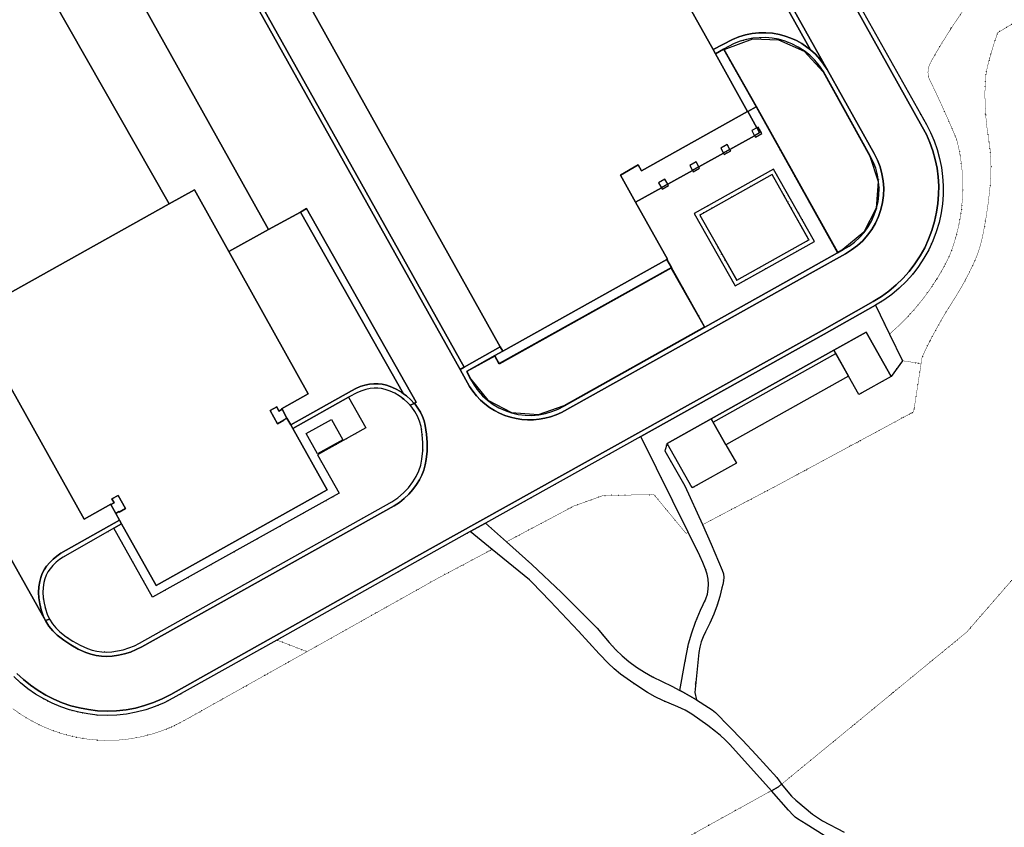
# Model space of a CAD drawing. Header units: millimetres. Extents: x 0 to 1134213, y -536989 to 313336.
# Tile 82 of 86: x 760132 to 867464, y 95890 to 183978. Entities that reach past the tile are written whole.
import ezdxf

# ---------------------------------------------------------------- set-up
doc = ezdxf.new("R2010")
doc.units = ezdxf.units.MM
doc.linetypes.add('DOT', pattern=[6.35, 0, -6.35])
for name, color, linetype in [('overigbouwwerk_overkapping', 7, 'Continuous'), ('panden', 7, 'Continuous'), ('terreindeelbegroeid', 7, 'DOT'), ('terreindeelonbegroeid', 7, 'DOT'), ('wegdeel_molgoot', 7, 'Continuous'), ('wegdeel_opstelplaats', 7, 'Continuous'), ('wegdeel_parkeervlak', 7, 'Continuous'), ('wegdeel_rijbaan', 7, 'Continuous'), ('wegdeel_voetpad', 7, 'Continuous')]:
    doc.layers.add(name, color=color, linetype=linetype)
for name, color, linetype, true_color in [('plustopo_luifel', 7, 'Continuous', 0x8a193f), ('scheiding_faunaraster', 7, 'Continuous', 0x8a193f), ('scheiding_hek', 7, 'Continuous', 0x8a193f)]:
    doc.layers.add(name, color=color, linetype=linetype, true_color=true_color)

msp = doc.modelspace()

# ---------------------------------------------------------------- linework, layer by layer
at = {"layer": 'overigbouwwerk_overkapping'}
for points in [[(835735.7, 140065.4, 0), (849101.7, 147557.4, 0), (850473.7, 145110.4, 0), (837124.7, 137615.4, 0)], [(791370.7, 138827.4, 0), (794114.7, 140360.4, 0), (795353.7, 138145.4, 0), (792603.7, 136620.4, 0)]]:
    msp.add_polyline3d(points, close=True, dxfattribs=at)
at = {"layer": 'panden'}
for points in [[(835731.7, 180711.4, 0), (835980.7, 180264.4, 0), (839483.7, 173981.4, 0), (827909.7, 167509.4, 0), (827563.7, 168129.4, 0), (825607.7, 167036.4, 0), (827266.7, 164069.4, 0), (830737.7, 157863.4, 0), (830680.7, 157831.4, 0), (812783.7, 147824.4, 0), (812523.7, 148289.4, 0), (784333.7, 198753.4, 0), (797355.7, 206034.4, 0), (800840.7, 207983.4, 0), (815332.7, 216086.4, 0), (832421.7, 185523.4, 0), (832900.7, 185790.4, 0)], [(855132.7, 145067.4, 0), (851602.7, 143095.4, 0), (850473.7, 145110.4, 0), (848891.7, 147932.4, 0), (852421.7, 149904.4, 0)], [(837124.7, 137615.4, 0), (838263.7, 135606.4, 0), (833439.7, 132927.4, 0), (830699.7, 137760.4, 0), (835523.7, 140439.4, 0)]]:
    msp.add_polyline3d(points, close=True, dxfattribs=at)
msp.add_polyline3d([(757502.7, 153328.4, 0), (776410.7, 163879.4, 0), (779185.7, 165427.4, 0), (782931.7, 158700.4, 0), (791583.7, 143163.4, 0), (788687.7, 141550.4, 0), (788731.7, 141485.4, 0), (788389.7, 141296.4, 0), (788147.7, 141734.4, 0), (787447.7, 141346.4, 0), (788242.7, 139911.4, 0), (788942.7, 140299.4, 0), (788918.7, 140343.4, 0), (789259.7, 140532.4, 0), (789678.7, 139781.4, 0), (789907.7, 139372.4, 0), (793637.7, 132686.4, 0), (774991.7, 122278.4, 0), (771217.7, 128975.4, 0), (770994.7, 129400.4, 0), (770611.7, 130129.4, 0), (770952.7, 130318.4, 0), (770976.7, 130274.4, 0), (771676.7, 130662.4, 0), (770881.7, 132097.4, 0), (770181.7, 131709.4, 0), (770424.7, 131271.4, 0), (770083.7, 131082.4, 0), (770051.7, 131138.4, 0), (767148.7, 129516.4, 0), (758468.7, 145049.4, 0)], dxfattribs=at)
at = {"layer": 'plustopo_luifel'}
for p, q in [((789259.7, 140532.4), (788731.7, 141485.4)), ((770083.7, 131082.4), (770611.7, 130129.4))]:
    msp.add_line(p, q, dxfattribs=at)
msp.add_polyline3d([(839483.7, 173981.4, 0), (839489.7, 173970.4, 0), (840486.7, 172181.4, 0), (840792.7, 171632.4, 0), (840245.7, 171326.4, 0), (837557.7, 169823.4, 0), (836859.7, 169433.4, 0), (834170.7, 167930.4, 0), (833472.7, 167539.4, 0), (830775.7, 166031.4, 0), (830077.7, 165641.4, 0), (827266.7, 164069.4, 0)], dxfattribs=at)
at = {"layer": 'scheiding_faunaraster'}
for points in [[(836927.7, 180738.4, 0), (840048.7, 181905.4, 0), (842833.7, 181798.4, 0), (845632.7, 180544.4, 0), (847720.7, 178294.4, 0), (852804.7, 169103.4, 0), (853726.7, 166323.4, 0), (853495.7, 163407.4, 0), (852143.7, 160802.4, 0), (849879.7, 158928.4, 0), (849309.7, 158611.4, 0), (840439.7, 174500.4, 0), (836927.7, 180738.4, 0)], [(838295.7, 155552.4, 0), (846170.7, 159964.4, 0), (842147.7, 167085.4, 0), (834272.7, 162673.4, 0), (838295.7, 155552.4, 0)], [(812399.7, 146422.4, 0), (811915.7, 147292.4, 0), (808885.7, 145595.4, 0), (809316.7, 144777.4, 0), (811162.7, 142495.4, 0), (813758.7, 141135.4, 0), (816700.7, 140920.4, 0), (819487.7, 141898.4, 0), (834777.7, 150465.4, 0), (831161.7, 156887.4, 0), (812399.7, 146422.4, 0)]]:
    msp.add_polyline3d(points, dxfattribs=at)
at = {"layer": 'scheiding_hek'}
msp.add_polyline3d([(772513.7, 197969.4, 0), (768061.7, 195482.4, 0), (787271.7, 161096.4, 0)], dxfattribs=at)
at = {"layer": 'terreindeelbegroeid'}
for points in [[(875478.7, 131117.4, 0), (863379.7, 117195.4, 0), (843186.7, 100593.4, 0), (842651.7, 101335.4, 0), (840431.7, 103785.4, 0), (838921.7, 105381.4, 0), (835964.7, 108397.4, 0), (835609.7, 108692.4, 0), (835231.7, 108957.4, 0), (833898.7, 109780.4, 0), (833712.7, 110578.4, 0), (834176.7, 114953.4, 0), (834268.7, 115540.4, 0), (834416.7, 116115.4, 0), (834620.7, 116674.4, 0), (834878.7, 117209.4, 0), (835370.7, 118157.4, 0), (835801.7, 119134.4, 0), (836169.7, 120136.4, 0), (836452.7, 121073.4, 0), (836680.7, 122025.4, 0), (836798.7, 122386.4, 0), (836864.7, 122761.4, 0), (836877.7, 123141.4, 0), (836836.7, 123519.4, 0), (836723.7, 123944.4, 0), (835513.7, 126778.4, 0), (834574.7, 128900.4, 0), (842959.7, 133317.4, 0), (857586.7, 141209.4, 0), (858393.7, 146468.4, 0), (858502.7, 147161.4, 0), (858902.7, 148025.4, 0), (859573.7, 149362.4, 0), (860286.7, 150677.4, 0), (861040.7, 151969.4, 0), (862489.7, 154290.4, 0), (863104.7, 155368.4, 0), (863678.7, 156468.4, 0), (864210.7, 157589.4, 0), (864569.7, 158471.4, 0), (864863.7, 159377.4, 0), (865089.7, 160302.4, 0), (865439.7, 162174.4, 0), (865720.7, 164058.4, 0), (865931.7, 165951.4, 0), (866000.7, 166974.4, 0), (866015.7, 167998.4, 0), (865977.7, 169023.4, 0), (865886.7, 170043.4, 0), (865565.7, 172271.4, 0), (865440.7, 173491.4, 0), (865369.7, 174715.4, 0), (865350.7, 175941.4, 0), (865385.7, 177166.4, 0), (865436.7, 177783.4, 0), (865528.7, 178396.4, 0), (865660.7, 179001.4, 0), (865986.7, 180204.4, 0), (866350.7, 181396.4, 0), (866754.7, 182575.4, 0), (884699.7, 193160.4, 0)], [(884699.7, 193160.4, 0), (866754.7, 182575.4, 0), (866350.7, 181396.4, 0), (865986.7, 180204.4, 0), (865660.7, 179001.4, 0), (865528.7, 178396.4, 0), (865436.7, 177783.4, 0), (865385.7, 177166.4, 0), (865350.7, 175941.4, 0), (865369.7, 174715.4, 0), (865440.7, 173491.4, 0), (865565.7, 172271.4, 0), (865886.7, 170043.4, 0), (865977.7, 169023.4, 0), (866015.7, 167998.4, 0), (866000.7, 166974.4, 0), (865931.7, 165951.4, 0), (865720.7, 164058.4, 0), (865439.7, 162174.4, 0), (865089.7, 160302.4, 0), (864863.7, 159377.4, 0), (864569.7, 158471.4, 0), (864210.7, 157589.4, 0), (863678.7, 156468.4, 0), (863104.7, 155368.4, 0), (862489.7, 154290.4, 0), (861040.7, 151969.4, 0), (860286.7, 150677.4, 0), (859573.7, 149362.4, 0), (858902.7, 148025.4, 0), (858502.7, 147161.4, 0), (858393.7, 146468.4, 0), (856349.7, 146781.4, 0), (854948.7, 149688.4, 0), (855886.7, 150534.4, 0), (856783.7, 151423.4, 0), (857636.7, 152355.4, 0), (858517.7, 153421.4, 0), (859341.7, 154533.4, 0), (860105.7, 155686.4, 0), (860806.7, 156878.4, 0), (861444.7, 158106.4, 0), (861834.7, 159147.4, 0), (862167.7, 160208.4, 0), (862441.7, 161286.4, 0), (862656.7, 162377.4, 0), (862811.7, 163478.4, 0), (862905.7, 164586.4, 0), (862939.7, 165698.4, 0), (862915.7, 166750.4, 0), (862836.7, 167800.4, 0), (862703.7, 168844.4, 0), (862516.7, 169879.4, 0), (862276.7, 170904.4, 0), (861408.7, 172934.4, 0), (860504.7, 174949.4, 0), (859475.7, 177133.4, 0), (859295.7, 177476.4, 0), (859182.7, 177847.4, 0), (859140.7, 178232.4, 0), (859171.7, 178621.4, 0), (859275.7, 178997.4, 0), (859447.7, 179347.4, 0), (860051.7, 180406.4, 0), (860675.7, 181454.4, 0), (861862.7, 183336.4, 0), (863112.7, 185177.4, 0)], [(863112.7, 185177.4, 0), (861862.7, 183336.4, 0), (860675.7, 181454.4, 0), (860051.7, 180406.4, 0), (859447.7, 179347.4, 0), (859275.7, 178997.4, 0), (859171.7, 178621.4, 0), (859140.7, 178232.4, 0), (859182.7, 177847.4, 0), (859295.7, 177476.4, 0), (859475.7, 177133.4, 0), (860504.7, 174949.4, 0), (861408.7, 172934.4, 0), (862276.7, 170904.4, 0), (862516.7, 169879.4, 0), (862703.7, 168844.4, 0), (862836.7, 167800.4, 0), (862915.7, 166750.4, 0), (862939.7, 165698.4, 0), (862905.7, 164586.4, 0), (862811.7, 163478.4, 0), (862656.7, 162377.4, 0), (862441.7, 161286.4, 0), (862167.7, 160208.4, 0), (861834.7, 159147.4, 0), (861444.7, 158106.4, 0), (860806.7, 156878.4, 0), (860105.7, 155686.4, 0), (859341.7, 154533.4, 0), (858517.7, 153421.4, 0), (857636.7, 152355.4, 0), (856783.7, 151423.4, 0), (855886.7, 150534.4, 0), (854948.7, 149688.4, 0), (853436.7, 152823.4, 0), (854339.7, 153381.4, 0), (855199.7, 154003.4, 0), (856011.7, 154686.4, 0), (856771.7, 155426.4, 0), (857475.7, 156220.4, 0), (858120.7, 157063.4, 0), (858703.7, 157952.4, 0), (859219.7, 158881.4, 0), (859667.7, 159846.4, 0), (860043.7, 160840.4, 0), (860345.7, 161859.4, 0), (860572.7, 162898.4, 0), (860716.7, 163886.4, 0), (860793.7, 164882.4, 0), (860800.7, 165881.4, 0), (860739.7, 166878.4, 0), (860610.7, 167868.4, 0), (860414.7, 168847.4, 0), (860151.7, 169811.4, 0), (859823.7, 170754.4, 0), (859430.7, 171672.4, 0), (858976.7, 172561.4, 0), (851783.7, 185350.4, 0)], [(849993.7, 95343.4, 0), (847660.7, 96599.4, 0), (846542.7, 97310.4, 0), (844740.7, 98849.4, 0), (844280.7, 99286.4, 0), (843854.7, 99755.4, 0), (843186.7, 100593.4, 0), (863379.7, 117195.4, 0), (875478.7, 131117.4, 0)], [(759391.7, 108818.4, 0), (760387.7, 108122.4, 0), (761430.7, 107497.4, 0), (762515.7, 106948.4, 0), (763636.7, 106477.4, 0), (764788.7, 106087.4, 0), (765963.7, 105779.4, 0), (767159.7, 105556.4, 0), (768369.7, 105418.4, 0), (769641.7, 105364.4, 0), (770914.7, 105407.4, 0), (772180.7, 105542.4, 0), (773436.7, 105772.4, 0), (774669.7, 106096.4, 0), (775873.7, 106508.4, 0), (777045.7, 107008.4, 0), (778127.7, 107570.4, 0), (791462.7, 115055.4, 0), (805803.7, 123106.4, 0), (811619.7, 126193.4, 0), (815698.7, 122872.4, 0), (815973.7, 122621.4, 0), (817945.7, 120569.4, 0), (821050.7, 117286.4, 0), (823306.7, 114821.4, 0), (824291.7, 113783.4, 0), (824939.7, 113166.4, 0), (825635.7, 112604.4, 0), (827088.7, 111572.4, 0), (828583.7, 110601.4, 0), (829392.7, 110136.4, 0), (830230.7, 109725.4, 0), (831890.7, 109042.4, 0), (832661.7, 108656.4, 0), (833403.7, 108216.4, 0), (834288.7, 107625.4, 0), (835153.7, 107005.4, 0), (835996.7, 106357.4, 0), (836532.7, 105907.4, 0), (837044.7, 105430.4, 0), (837531.7, 104928.4, 0), (842073.7, 99886.4, 0), (766120.7, 57846.4, 0)], [(759491.7, 112339.4, 0), (760237.7, 111641.4, 0), (761032.7, 110997.4, 0), (761870.7, 110411.4, 0), (762747.7, 109886.4, 0), (763660.7, 109424.4, 0), (764602.7, 109028.4, 0), (765571.7, 108700.4, 0), (766560.7, 108441.4, 0), (767565.7, 108253.4, 0), (768581.7, 108137.4, 0), (769652.7, 108092.4, 0), (770723.7, 108128.4, 0), (771789.7, 108242.4, 0), (772844.7, 108435.4, 0), (773881.7, 108707.4, 0), (774895.7, 109054.4, 0), (775880.7, 109475.4, 0), (776832.7, 109969.4, 0), (788144.7, 116318.4, 0), (791462.7, 115055.4, 0), (778127.7, 107570.4, 0), (777045.7, 107008.4, 0), (775873.7, 106508.4, 0), (774669.7, 106096.4, 0), (773436.7, 105772.4, 0), (772180.7, 105542.4, 0), (770914.7, 105407.4, 0), (769641.7, 105364.4, 0), (768369.7, 105418.4, 0), (767159.7, 105556.4, 0), (765963.7, 105779.4, 0), (764788.7, 106087.4, 0), (763636.7, 106477.4, 0), (762515.7, 106948.4, 0), (761430.7, 107497.4, 0), (760387.7, 108122.4, 0), (759391.7, 108818.4, 0)], [(766120.7, 57846.4, 0), (842073.7, 99886.4, 0), (843939.7, 97749.4, 0), (844456.7, 97203.4, 0), (844679.7, 97001.4, 0), (844924.7, 96825.4, 0), (845866.7, 96225.4, 0), (847839.7, 95005.4, 0)]]:
    msp.add_polyline3d(points, dxfattribs=at)
for points in [[(849294.7, 158557.4, 0), (840404.7, 174480.4, 0), (836869.7, 180759.4, 0), (837387.7, 181048.4, 0), (838017.7, 181362.4, 0), (838673.7, 181618.4, 0), (839350.7, 181813.4, 0), (840042.7, 181945.4, 0), (840743.7, 182015.4, 0), (841447.7, 182020.4, 0), (842149.7, 181961.4, 0), (842842.7, 181838.4, 0), (843589.7, 181630.4, 0), (844312.7, 181349.4, 0), (845003.7, 180997.4, 0), (845655.7, 180577.4, 0), (846262.7, 180094.4, 0), (846818.7, 179553.4, 0), (847316.7, 178959.4, 0), (847753.7, 178318.4, 0), (852841.7, 169119.4, 0), (853176.7, 168459.4, 0), (853443.7, 167769.4, 0), (853640.7, 167056.4, 0), (853766.7, 166327.4, 0), (853818.7, 165589.4, 0), (853797.7, 164850.4, 0), (853702.7, 164116.4, 0), (853534.7, 163396.4, 0), (853295.7, 162693.4, 0), (852986.7, 162018.4, 0), (852612.7, 161377.4, 0), (852175.7, 160777.4, 0), (851680.7, 160223.4, 0), (851133.7, 159722.4, 0), (850538.7, 159278.4, 0), (849902.7, 158895.4, 0)], [(838280.7, 155498.4, 0), (834218.7, 162688.4, 0), (842162.7, 167139.4, 0), (846224.7, 159949.4, 0)], [(834832.7, 150450.4, 0), (819504.7, 141861.4, 0), (818846.7, 141509.4, 0), (818155.7, 141226.4, 0), (817439.7, 141015.4, 0), (816705.7, 140879.4, 0), (815961.7, 140819.4, 0), (815215.7, 140835.4, 0), (814474.7, 140928.4, 0), (813747.7, 141096.4, 0), (813045.7, 141336.4, 0), (812371.7, 141646.4, 0), (811733.7, 142023.4, 0), (811136.7, 142464.4, 0), (810587.7, 142963.4, 0), (810092.7, 143514.4, 0), (809655.7, 144114.4, 0), (809282.7, 144755.4, 0), (808831.7, 145611.4, 0), (811930.7, 147346.4, 0), (812414.7, 146476.4, 0), (831176.7, 156941.4, 0)], [(858393.7, 146468.4, 0), (857586.7, 141209.4, 0), (842959.7, 133317.4, 0), (834574.7, 128900.4, 0), (832621.7, 133153.4, 0), (830473.7, 136942.4, 0), (830699.7, 137760.4, 0), (833439.7, 132927.4, 0), (838263.7, 135606.4, 0), (837124.7, 137615.4, 0), (850473.7, 145110.4, 0), (851602.7, 143095.4, 0), (855132.7, 145067.4, 0), (856349.7, 146781.4, 0)], [(802681.7, 141922.4, 0), (802866.7, 141723.4, 0), (803218.7, 141250.4, 0), (803507.7, 140735.4, 0), (803728.7, 140189.4, 0), (803878.7, 139618.4, 0), (804014.7, 138735.4, 0), (804076.7, 137843.4, 0), (804063.7, 136950.4, 0), (803977.7, 136060.4, 0), (803844.7, 135396.4, 0), (803635.7, 134753.4, 0), (803351.7, 134138.4, 0), (802997.7, 133562.4, 0), (802510.7, 132933.4, 0), (801963.7, 132357.4, 0), (801361.7, 131838.4, 0), (800710.7, 131381.4, 0), (773205.7, 115990.4, 0), (772631.7, 115700.4, 0), (772036.7, 115458.4, 0), (771423.7, 115265.4, 0), (770797.7, 115122.4, 0), (770161.7, 115029.4, 0), (769622.7, 115000.4, 0), (769082.7, 115023.4, 0), (768547.7, 115097.4, 0), (768022.7, 115224.4, 0), (767512.7, 115400.4, 0), (766710.7, 115760.4, 0), (765940.7, 116185.4, 0), (765207.7, 116671.4, 0), (764516.7, 117216.4, 0), (764087.7, 117632.4, 0), (763711.7, 118097.4, 0), (763395.7, 118604.4, 0), (763142.7, 119146.4, 0), (762940.7, 119735.4, 0), (762792.7, 120339.4, 0), (762699.7, 120954.4, 0), (762668.7, 121507.4, 0), (762694.7, 122060.4, 0), (762776.7, 122607.4, 0), (762879.7, 123001.4, 0), (763025.7, 123381.4, 0), (763213.7, 123742.4, 0), (763440.7, 124080.4, 0), (763751.7, 124452.4, 0), (764095.7, 124793.4, 0), (764469.7, 125100.4, 0), (764871.7, 125371.4, 0), (770401.7, 128516.4, 0), (774610.7, 120979.4, 0), (794957.7, 132318.4, 0), (792605.7, 136520.4, 0), (797860.7, 139447.4, 0), (795984.7, 142790.4, 0), (796972.7, 143324.4, 0), (797418.7, 143508.4, 0), (797879.7, 143650.4, 0), (798351.7, 143748.4, 0), (798760.7, 143790.4, 0), (799172.7, 143788.4, 0), (799580.7, 143740.4, 0), (799981.7, 143647.4, 0), (800510.7, 143464.4, 0), (801018.7, 143228.4, 0), (801500.7, 142941.4, 0), (801992.7, 142578.4, 0), (802449.7, 142171.4, 0)], [(833001.7, 128071.4, 0), (832771.7, 127950.4, 0), (829269.7, 132175.4, 0), (823761.7, 132086.4, 0), (820557.7, 130938.4, 0), (813203.7, 127034.4, 0), (810922.7, 129080.4, 0), (827831.7, 138511.4, 0)], [(833001.7, 128071.4, 0), (834265.7, 125518.4, 0), (834604.7, 124782.4, 0), (834903.7, 124028.4, 0), (835075.7, 123508.4, 0), (835181.7, 122972.4, 0), (835220.7, 122426.4, 0), (835192.7, 121873.4, 0), (835095.7, 121328.4, 0), (834931.7, 120799.4, 0), (834334.7, 119557.4, 0), (833807.7, 118283.4, 0), (833388.7, 117095.4, 0), (833031.7, 115886.4, 0), (832640.7, 113834.4, 0), (832098.7, 110824.4, 0), (831208.7, 111301.4, 0), (829104.7, 112301.4, 0), (828225.7, 112799.4, 0), (827362.7, 113364.4, 0), (826535.7, 113981.4, 0), (825806.7, 114598.4, 0), (825119.7, 115262.4, 0), (824397.7, 116039.4, 0), (823071.7, 117593.4, 0), (822399.7, 118310.4, 0), (819211.7, 121497.4, 0), (815967.7, 124553.4, 0), (813203.7, 127034.4, 0), (820557.7, 130938.4, 0), (823761.7, 132086.4, 0), (829269.7, 132175.4, 0), (832771.7, 127950.4, 0)], [(811619.7, 126193.4, 0), (805803.7, 123106.4, 0), (791462.7, 115055.4, 0), (788144.7, 116318.4, 0), (804368.7, 125425.4, 0), (809228.7, 128136.4, 0)]]:
    msp.add_polyline3d(points, close=True, dxfattribs=at)
at = {"layer": 'terreindeelonbegroeid'}
for points in [[(840245.7, 171326.4, 0), (839938.7, 171875.4, 0), (840486.7, 172181.4, 0), (840636.7, 172266.4, 0), (841027.7, 171567.4, 0), (840329.7, 171177.4, 0)], [(837557.7, 169823.4, 0), (837640.7, 169674.4, 0), (836942.7, 169283.4, 0), (836859.7, 169433.4, 0), (836552.7, 169982.4, 0), (837250.7, 170372.4, 0)], [(834170.7, 167930.4, 0), (834254.7, 167780.4, 0), (833556.7, 167390.4, 0), (833472.7, 167539.4, 0), (833165.7, 168088.4, 0), (833863.7, 168479.4, 0)], [(842314.7, 167683.4, 0), (846770.7, 159796.4, 0), (838128.7, 154954.4, 0), (833672.7, 162841.4, 0)], [(830775.7, 166031.4, 0), (830859.7, 165882.4, 0), (830160.7, 165491.4, 0), (830077.7, 165641.4, 0), (829770.7, 166190.4, 0), (830468.7, 166580.4, 0)]]:
    msp.add_polyline3d(points, close=True, dxfattribs=at)
at = {"layer": 'wegdeel_molgoot'}
msp.add_polyline3d([(803144.7, 142121.4, 0), (802782.7, 142511.4, 0), (802292.7, 142947.4, 0), (801983.7, 143175.4, 0), (790743.7, 163001.4, 0), (791408.7, 163382.4, 0), (803366.7, 142247.4, 0)], close=True, dxfattribs=at)
at = {"layer": 'wegdeel_opstelplaats'}
for points in [[(824679.7, 219459.4, 0), (846354.7, 180673.4, 0), (845943.7, 180997.4, 0), (845393.7, 181369.4, 0), (844814.7, 181693.4, 0), (844210.7, 181969.4, 0), (843585.7, 182193.4, 0), (842944.7, 182365.4, 0), (842207.7, 182495.4, 0), (841461.7, 182555.4, 0), (840713.7, 182545.4, 0), (839969.7, 182466.4, 0), (839235.7, 182317.4, 0), (838519.7, 182101.4, 0), (837826.7, 181819.4, 0), (835731.7, 180711.4, 0), (832900.7, 185790.4, 0)], [(784333.7, 198753.4, 0), (812523.7, 148289.4, 0), (808594.7, 146087.4, 0), (782145.7, 193387.4, 0)], [(758468.7, 145049.4, 0), (767148.7, 129516.4, 0), (770051.7, 131138.4, 0), (770083.7, 131082.4, 0), (770611.7, 130129.4, 0), (770994.7, 129400.4, 0), (764624.7, 125777.4, 0), (764186.7, 125481.4, 0), (763777.7, 125146.4, 0), (763401.7, 124773.4, 0), (763062.7, 124367.4, 0), (762805.7, 123985.4, 0), (762592.7, 123577.4, 0), (762426.7, 123147.4, 0), (762310.7, 122701.4, 0), (762221.7, 122106.4, 0), (762193.7, 121505.4, 0), (762226.7, 120904.4, 0), (762326.7, 120247.4, 0), (762484.7, 119601.4, 0), (762700.7, 118972.4, 0), (762945.7, 118446.4, 0), (762977.7, 118378.4, 0), (758637.7, 126145.4, 0)]]:
    msp.add_polyline3d(points, dxfattribs=at)
for points in [[(849294.7, 158557.4, 0), (846388.7, 156904.4, 0), (834832.7, 150450.4, 0), (831176.7, 156941.4, 0), (830680.7, 157831.4, 0), (830737.7, 157863.4, 0), (827266.7, 164069.4, 0), (830077.7, 165641.4, 0), (830160.7, 165491.4, 0), (830859.7, 165882.4, 0), (830775.7, 166031.4, 0), (833472.7, 167539.4, 0), (833556.7, 167390.4, 0), (834254.7, 167780.4, 0), (834170.7, 167930.4, 0), (836859.7, 169433.4, 0), (836942.7, 169283.4, 0), (837640.7, 169674.4, 0), (837557.7, 169823.4, 0), (840245.7, 171326.4, 0), (840329.7, 171177.4, 0), (841027.7, 171567.4, 0), (840636.7, 172266.4, 0), (840486.7, 172181.4, 0), (839489.7, 173970.4, 0), (840404.7, 174480.4, 0)], [(842314.7, 167683.4, 0), (833672.7, 162841.4, 0), (838128.7, 154954.4, 0), (846770.7, 159796.4, 0)], [(801983.7, 143175.4, 0), (801763.7, 143336.4, 0), (801240.7, 143648.4, 0), (800688.7, 143904.4, 0), (800113.7, 144103.4, 0), (799661.7, 144208.4, 0), (799201.7, 144262.4, 0), (798737.7, 144265.4, 0), (798276.7, 144217.4, 0), (797760.7, 144110.4, 0), (797257.7, 143955.4, 0), (796770.7, 143754.4, 0), (796304.7, 143509.4, 0), (789678.7, 139781.4, 0), (789259.7, 140532.4, 0), (788731.7, 141485.4, 0), (788687.7, 141550.4, 0), (791583.7, 143163.4, 0), (782931.7, 158700.4, 0), (787271.7, 161096.4, 0), (790743.7, 163001.4, 0)], [(800688.7, 143904.4, 0), (801240.7, 143648.4, 0), (801763.7, 143336.4, 0), (801983.7, 143175.4, 0), (802292.7, 142947.4, 0), (802782.7, 142511.4, 0), (803144.7, 142121.4, 0), (802681.7, 141922.4, 0), (802449.7, 142171.4, 0), (801992.7, 142578.4, 0), (801500.7, 142941.4, 0), (801018.7, 143228.4, 0), (800510.7, 143464.4, 0), (799981.7, 143647.4, 0), (799580.7, 143740.4, 0), (799172.7, 143788.4, 0), (798760.7, 143790.4, 0), (798351.7, 143748.4, 0), (797879.7, 143650.4, 0), (797418.7, 143508.4, 0), (796972.7, 143324.4, 0), (795984.7, 142790.4, 0), (789907.7, 139372.4, 0), (789678.7, 139781.4, 0), (796304.7, 143509.4, 0), (796770.7, 143754.4, 0), (797257.7, 143955.4, 0), (797760.7, 144110.4, 0), (798276.7, 144217.4, 0), (798737.7, 144265.4, 0), (799201.7, 144262.4, 0), (799661.7, 144208.4, 0), (800113.7, 144103.4, 0)], [(771217.7, 128975.4, 0), (770401.7, 128516.4, 0), (764871.7, 125371.4, 0), (764469.7, 125100.4, 0), (764095.7, 124793.4, 0), (763751.7, 124452.4, 0), (763440.7, 124080.4, 0), (763213.7, 123742.4, 0), (763025.7, 123381.4, 0), (762879.7, 123001.4, 0), (762776.7, 122607.4, 0), (762694.7, 122060.4, 0), (762668.7, 121507.4, 0), (762699.7, 120954.4, 0), (762792.7, 120339.4, 0), (762940.7, 119735.4, 0), (763142.7, 119146.4, 0), (763395.7, 118604.4, 0), (762945.7, 118446.4, 0), (762700.7, 118972.4, 0), (762484.7, 119601.4, 0), (762326.7, 120247.4, 0), (762226.7, 120904.4, 0), (762193.7, 121505.4, 0), (762221.7, 122106.4, 0), (762310.7, 122701.4, 0), (762426.7, 123147.4, 0), (762592.7, 123577.4, 0), (762805.7, 123985.4, 0), (763062.7, 124367.4, 0), (763401.7, 124773.4, 0), (763777.7, 125146.4, 0), (764186.7, 125481.4, 0), (764624.7, 125777.4, 0), (770994.7, 129400.4, 0)]]:
    msp.add_polyline3d(points, close=True, dxfattribs=at)
at = {"layer": 'wegdeel_parkeervlak'}
msp.add_polyline3d([(776410.7, 163879.4, 0), (757502.7, 153328.4, 0), (728664.7, 203924.4, 0), (747461.7, 214704.4, 0)], close=True, dxfattribs=at)
at = {"layer": 'wegdeel_rijbaan'}
for points in [[(781695.7, 193127.4, 0), (808140.7, 145833.4, 0), (809156.7, 143974.4, 0), (809514.7, 143449.4, 0), (809914.7, 142955.4, 0), (810352.7, 142496.4, 0), (810827.7, 142074.4, 0), (811335.7, 141692.4, 0), (811873.7, 141354.4, 0), (812436.7, 141060.4, 0), (813022.7, 140814.4, 0), (813626.7, 140616.4, 0), (814243.7, 140469.4, 0), (814869.7, 140373.4, 0), (815502.7, 140328.4, 0), (816136.7, 140336.4, 0), (816767.7, 140395.4, 0), (817391.7, 140506.4, 0), (818004.7, 140668.4, 0), (818602.7, 140879.4, 0), (819181.7, 141138.4, 0), (835073.7, 150000.4, 0), (846618.7, 156490.4, 0), (850138.7, 158454.4, 0), (850817.7, 158863.4, 0), (851452.7, 159337.4, 0), (852036.7, 159872.4, 0), (852564.7, 160463.4, 0), (853030.7, 161103.4, 0), (853430.7, 161787.4, 0), (853760.7, 162508.4, 0), (854015.7, 163258.4, 0), (854194.7, 164027.4, 0), (854295.7, 164811.4, 0), (854318.7, 165600.4, 0), (854262.7, 166388.4, 0), (854129.7, 167166.4, 0), (853918.7, 167927.4, 0), (853633.7, 168663.4, 0), (853275.7, 169367.4, 0), (848138.7, 178537.4, 0), (825093.7, 219773.4, 0)], [(825093.7, 219773.4, 0), (848138.7, 178537.4, 0), (847764.7, 179127.4, 0), (847339.7, 179683.4, 0), (846868.7, 180199.4, 0), (846354.7, 180673.4, 0), (824679.7, 219459.4, 0)], [(755628.7, 217578.4, 0), (765112.7, 200608.4, 0), (769564.7, 203096.4, 0), (772513.7, 197969.4, 0), (768061.7, 195482.4, 0), (787271.7, 161096.4, 0), (782931.7, 158700.4, 0), (779185.7, 165427.4, 0), (776410.7, 163879.4, 0), (747461.7, 214704.4, 0)], [(758637.7, 126145.4, 0), (762977.7, 118378.4, 0), (763324.7, 117821.4, 0), (763736.7, 117311.4, 0), (764207.7, 116855.4, 0), (764928.7, 116286.4, 0), (765693.7, 115779.4, 0), (766497.7, 115335.4, 0), (767335.7, 114959.4, 0), (767889.7, 114767.4, 0), (768459.7, 114631.4, 0), (769039.7, 114549.4, 0), (769625.7, 114525.4, 0), (770210.7, 114557.4, 0), (770884.7, 114654.4, 0), (771548.7, 114806.4, 0), (772197.7, 115011.4, 0), (772828.7, 115268.4, 0), (773436.7, 115575.4, 0), (800942.7, 130967.4, 0), (801520.7, 131327.4, 0), (802059.7, 131744.4, 0), (802553.7, 132213.4, 0), (802997.7, 132730.4, 0), (803387.7, 133290.4, 0), (803699.7, 133786.4, 0), (803964.7, 134309.4, 0), (804178.7, 134855.4, 0), (804340.7, 135418.4, 0), (804448.7, 135995.4, 0), (804538.7, 136923.4, 0), (804551.7, 137856.4, 0), (804486.7, 138787.4, 0), (804344.7, 139710.4, 0), (804218.7, 140214.4, 0), (804042.7, 140704.4, 0), (803816.7, 141173.4, 0), (803544.7, 141616.4, 0), (803229.7, 142030.4, 0), (803144.7, 142121.4, 0), (803366.7, 142247.4, 0), (791408.7, 163382.4, 0), (790743.7, 163001.4, 0), (787271.7, 161096.4, 0), (768061.7, 195482.4, 0)], [(782145.7, 193387.4, 0), (808594.7, 146087.4, 0), (808140.7, 145833.4, 0), (781695.7, 193127.4, 0)], [(851783.7, 185350.4, 0), (858976.7, 172561.4, 0), (859430.7, 171672.4, 0), (859823.7, 170754.4, 0), (860151.7, 169811.4, 0), (860414.7, 168847.4, 0), (860610.7, 167868.4, 0), (860739.7, 166878.4, 0), (860800.7, 165881.4, 0), (860793.7, 164882.4, 0), (860716.7, 163886.4, 0), (860572.7, 162898.4, 0), (860345.7, 161859.4, 0), (860043.7, 160840.4, 0), (859667.7, 159846.4, 0), (859219.7, 158881.4, 0), (858703.7, 157952.4, 0), (858120.7, 157063.4, 0), (857475.7, 156220.4, 0), (856771.7, 155426.4, 0), (856011.7, 154686.4, 0), (855199.7, 154003.4, 0), (854339.7, 153381.4, 0), (853436.7, 152823.4, 0), (847835.7, 149668.4, 0), (827831.7, 138511.4, 0), (810922.7, 129080.4, 0), (809228.7, 128136.4, 0), (804368.7, 125425.4, 0), (788144.7, 116318.4, 0), (776832.7, 109969.4, 0), (775880.7, 109475.4, 0), (774895.7, 109054.4, 0), (773881.7, 108707.4, 0), (772844.7, 108435.4, 0), (771789.7, 108242.4, 0), (770723.7, 108128.4, 0), (769652.7, 108092.4, 0), (768581.7, 108137.4, 0), (767565.7, 108253.4, 0), (766560.7, 108441.4, 0), (765571.7, 108700.4, 0), (764602.7, 109028.4, 0), (763660.7, 109424.4, 0), (762747.7, 109886.4, 0), (761870.7, 110411.4, 0), (761032.7, 110997.4, 0), (760237.7, 111641.4, 0), (759491.7, 112339.4, 0)], [(759828.7, 112674.4, 0), (760549.7, 111999.4, 0), (761318.7, 111377.4, 0), (762128.7, 110810.4, 0), (762977.7, 110302.4, 0), (763860.7, 109855.4, 0), (764770.7, 109472.4, 0), (765707.7, 109155.4, 0), (766664.7, 108905.4, 0), (767636.7, 108723.4, 0), (768618.7, 108611.4, 0), (769654.7, 108567.4, 0), (770690.7, 108602.4, 0), (771721.7, 108712.4, 0), (772741.7, 108899.4, 0), (773744.7, 109162.4, 0), (774725.7, 109498.4, 0), (775677.7, 109905.4, 0), (776606.7, 110387.4, 0), (804889.7, 126262.4, 0), (847595.7, 150095.4, 0), (853183.7, 153242.4, 0), (854060.7, 153783.4, 0), (854892.7, 154385.4, 0), (855679.7, 155046.4, 0), (856415.7, 155762.4, 0), (857097.7, 156530.4, 0), (857721.7, 157346.4, 0), (858284.7, 158205.4, 0), (858783.7, 159103.4, 0), (859215.7, 160035.4, 0), (859578.7, 160996.4, 0), (859870.7, 161981.4, 0), (860090.7, 162985.4, 0), (860229.7, 163940.4, 0), (860303.7, 164902.4, 0), (860310.7, 165868.4, 0), (860252.7, 166831.4, 0), (860127.7, 167788.4, 0), (859943.7, 168734.4, 0), (859687.7, 169664.4, 0), (859362.7, 170572.4, 0), (858968.7, 171452.4, 0), (858509.7, 172300.4, 0), (851356.7, 185110.4, 0)], [(851356.7, 185110.4, 0), (858509.7, 172300.4, 0), (858968.7, 171452.4, 0), (859362.7, 170572.4, 0), (859687.7, 169664.4, 0), (859943.7, 168734.4, 0), (860127.7, 167788.4, 0), (860252.7, 166831.4, 0), (860310.7, 165868.4, 0), (860303.7, 164902.4, 0), (860229.7, 163940.4, 0), (860090.7, 162985.4, 0), (859870.7, 161981.4, 0), (859578.7, 160996.4, 0), (859215.7, 160035.4, 0), (858783.7, 159103.4, 0), (858284.7, 158205.4, 0), (857721.7, 157346.4, 0), (857097.7, 156530.4, 0), (856415.7, 155762.4, 0), (855679.7, 155046.4, 0), (854892.7, 154385.4, 0), (854060.7, 153783.4, 0), (853183.7, 153242.4, 0), (847595.7, 150095.4, 0), (804889.7, 126262.4, 0), (776606.7, 110387.4, 0), (775677.7, 109905.4, 0), (774725.7, 109498.4, 0), (773744.7, 109162.4, 0), (772741.7, 108899.4, 0), (771721.7, 108712.4, 0), (770690.7, 108602.4, 0), (769654.7, 108567.4, 0), (768618.7, 108611.4, 0), (767636.7, 108723.4, 0), (766664.7, 108905.4, 0), (765707.7, 109155.4, 0), (764770.7, 109472.4, 0), (763860.7, 109855.4, 0), (762977.7, 110302.4, 0), (762128.7, 110810.4, 0), (761318.7, 111377.4, 0), (760549.7, 111999.4, 0), (759828.7, 112674.4, 0)]]:
    msp.add_polyline3d(points, dxfattribs=at)
for points in [[(846354.7, 180673.4, 0), (846868.7, 180199.4, 0), (847339.7, 179683.4, 0), (847764.7, 179127.4, 0), (848138.7, 178537.4, 0), (853275.7, 169367.4, 0), (853633.7, 168663.4, 0), (853918.7, 167927.4, 0), (854129.7, 167166.4, 0), (854262.7, 166388.4, 0), (854318.7, 165600.4, 0), (854295.7, 164811.4, 0), (854194.7, 164027.4, 0), (854015.7, 163258.4, 0), (853760.7, 162508.4, 0), (853430.7, 161787.4, 0), (853030.7, 161103.4, 0), (852564.7, 160463.4, 0), (852036.7, 159872.4, 0), (851452.7, 159337.4, 0), (850817.7, 158863.4, 0), (850138.7, 158454.4, 0), (846618.7, 156490.4, 0), (835073.7, 150000.4, 0), (819181.7, 141138.4, 0), (818602.7, 140879.4, 0), (818004.7, 140668.4, 0), (817391.7, 140506.4, 0), (816767.7, 140395.4, 0), (816136.7, 140336.4, 0), (815502.7, 140328.4, 0), (814869.7, 140373.4, 0), (814243.7, 140469.4, 0), (813626.7, 140616.4, 0), (813022.7, 140814.4, 0), (812436.7, 141060.4, 0), (811873.7, 141354.4, 0), (811335.7, 141692.4, 0), (810827.7, 142074.4, 0), (810352.7, 142496.4, 0), (809914.7, 142955.4, 0), (809514.7, 143449.4, 0), (809156.7, 143974.4, 0), (808140.7, 145833.4, 0), (808594.7, 146087.4, 0), (812523.7, 148289.4, 0), (812783.7, 147824.4, 0), (811930.7, 147346.4, 0), (808831.7, 145611.4, 0), (809282.7, 144755.4, 0), (809655.7, 144114.4, 0), (810092.7, 143514.4, 0), (810587.7, 142963.4, 0), (811136.7, 142464.4, 0), (811733.7, 142023.4, 0), (812371.7, 141646.4, 0), (813045.7, 141336.4, 0), (813747.7, 141096.4, 0), (814474.7, 140928.4, 0), (815215.7, 140835.4, 0), (815961.7, 140819.4, 0), (816705.7, 140879.4, 0), (817439.7, 141015.4, 0), (818155.7, 141226.4, 0), (818846.7, 141509.4, 0), (819504.7, 141861.4, 0), (834832.7, 150450.4, 0), (846388.7, 156904.4, 0), (849294.7, 158557.4, 0), (849902.7, 158895.4, 0), (850538.7, 159278.4, 0), (851133.7, 159722.4, 0), (851680.7, 160223.4, 0), (852175.7, 160777.4, 0), (852612.7, 161377.4, 0), (852986.7, 162018.4, 0), (853295.7, 162693.4, 0), (853534.7, 163396.4, 0), (853702.7, 164116.4, 0), (853797.7, 164850.4, 0), (853818.7, 165589.4, 0), (853766.7, 166327.4, 0), (853640.7, 167056.4, 0), (853443.7, 167769.4, 0), (853176.7, 168459.4, 0), (852841.7, 169119.4, 0), (847753.7, 178318.4, 0), (847316.7, 178959.4, 0), (846818.7, 179553.4, 0), (846262.7, 180094.4, 0), (845655.7, 180577.4, 0), (845003.7, 180997.4, 0), (844312.7, 181349.4, 0), (843589.7, 181630.4, 0), (842842.7, 181838.4, 0), (842149.7, 181961.4, 0), (841447.7, 182020.4, 0), (840743.7, 182015.4, 0), (840042.7, 181945.4, 0), (839350.7, 181813.4, 0), (838673.7, 181618.4, 0), (838017.7, 181362.4, 0), (837387.7, 181048.4, 0), (836869.7, 180759.4, 0), (835980.7, 180264.4, 0), (835731.7, 180711.4, 0), (837826.7, 181819.4, 0), (838519.7, 182101.4, 0), (839235.7, 182317.4, 0), (839969.7, 182466.4, 0), (840713.7, 182545.4, 0), (841461.7, 182555.4, 0), (842207.7, 182495.4, 0), (842944.7, 182365.4, 0), (843585.7, 182193.4, 0), (844210.7, 181969.4, 0), (844814.7, 181693.4, 0), (845393.7, 181369.4, 0), (845943.7, 180997.4, 0)], [(762977.7, 118378.4, 0), (762945.7, 118446.4, 0), (763395.7, 118604.4, 0), (763711.7, 118097.4, 0), (764087.7, 117632.4, 0), (764516.7, 117216.4, 0), (765207.7, 116671.4, 0), (765940.7, 116185.4, 0), (766710.7, 115760.4, 0), (767512.7, 115400.4, 0), (768022.7, 115224.4, 0), (768547.7, 115097.4, 0), (769082.7, 115023.4, 0), (769622.7, 115000.4, 0), (770161.7, 115029.4, 0), (770797.7, 115122.4, 0), (771423.7, 115265.4, 0), (772036.7, 115458.4, 0), (772631.7, 115700.4, 0), (773205.7, 115990.4, 0), (800710.7, 131381.4, 0), (801361.7, 131838.4, 0), (801963.7, 132357.4, 0), (802510.7, 132933.4, 0), (802997.7, 133562.4, 0), (803351.7, 134138.4, 0), (803635.7, 134753.4, 0), (803844.7, 135396.4, 0), (803977.7, 136060.4, 0), (804063.7, 136950.4, 0), (804076.7, 137843.4, 0), (804014.7, 138735.4, 0), (803878.7, 139618.4, 0), (803728.7, 140189.4, 0), (803507.7, 140735.4, 0), (803218.7, 141250.4, 0), (802866.7, 141723.4, 0), (802681.7, 141922.4, 0), (803144.7, 142121.4, 0), (803229.7, 142030.4, 0), (803544.7, 141616.4, 0), (803816.7, 141173.4, 0), (804042.7, 140704.4, 0), (804218.7, 140214.4, 0), (804344.7, 139710.4, 0), (804486.7, 138787.4, 0), (804551.7, 137856.4, 0), (804538.7, 136923.4, 0), (804448.7, 135995.4, 0), (804340.7, 135418.4, 0), (804178.7, 134855.4, 0), (803964.7, 134309.4, 0), (803699.7, 133786.4, 0), (803387.7, 133290.4, 0), (802997.7, 132730.4, 0), (802553.7, 132213.4, 0), (802059.7, 131744.4, 0), (801520.7, 131327.4, 0), (800942.7, 130967.4, 0), (773436.7, 115575.4, 0), (772828.7, 115268.4, 0), (772197.7, 115011.4, 0), (771548.7, 114806.4, 0), (770884.7, 114654.4, 0), (770210.7, 114557.4, 0), (769625.7, 114525.4, 0), (769039.7, 114549.4, 0), (768459.7, 114631.4, 0), (767889.7, 114767.4, 0), (767335.7, 114959.4, 0), (766497.7, 115335.4, 0), (765693.7, 115779.4, 0), (764928.7, 116286.4, 0), (764207.7, 116855.4, 0), (763736.7, 117311.4, 0), (763324.7, 117821.4, 0)]]:
    msp.add_polyline3d(points, close=True, dxfattribs=at)
at = {"layer": 'wegdeel_voetpad'}
for points in [[(840404.7, 174480.4, 0), (839489.7, 173970.4, 0), (839483.7, 173981.4, 0), (835980.7, 180264.4, 0), (836869.7, 180759.4, 0)], [(839489.7, 173970.4, 0), (840486.7, 172181.4, 0), (839938.7, 171875.4, 0), (840245.7, 171326.4, 0), (837557.7, 169823.4, 0), (837250.7, 170372.4, 0), (836552.7, 169982.4, 0), (836859.7, 169433.4, 0), (834170.7, 167930.4, 0), (833863.7, 168479.4, 0), (833165.7, 168088.4, 0), (833472.7, 167539.4, 0), (830775.7, 166031.4, 0), (830468.7, 166580.4, 0), (829770.7, 166190.4, 0), (830077.7, 165641.4, 0), (827266.7, 164069.4, 0), (825607.7, 167036.4, 0), (827563.7, 168129.4, 0), (827909.7, 167509.4, 0), (839483.7, 173981.4, 0)], [(831176.7, 156941.4, 0), (812414.7, 146476.4, 0), (811930.7, 147346.4, 0), (812783.7, 147824.4, 0), (830680.7, 157831.4, 0)], [(854948.7, 149688.4, 0), (856349.7, 146781.4, 0), (855132.7, 145067.4, 0), (852421.7, 149904.4, 0), (848891.7, 147932.4, 0), (835523.7, 140439.4, 0), (830699.7, 137760.4, 0), (830473.7, 136942.4, 0), (832621.7, 133153.4, 0), (834574.7, 128900.4, 0), (835513.7, 126778.4, 0), (836723.7, 123944.4, 0), (836836.7, 123519.4, 0), (836877.7, 123141.4, 0), (836864.7, 122761.4, 0), (836798.7, 122386.4, 0), (836680.7, 122025.4, 0), (836452.7, 121073.4, 0), (836169.7, 120136.4, 0), (835801.7, 119134.4, 0), (835370.7, 118157.4, 0), (834878.7, 117209.4, 0), (834620.7, 116674.4, 0), (834416.7, 116115.4, 0), (834268.7, 115540.4, 0), (834176.7, 114953.4, 0), (833712.7, 110578.4, 0), (833898.7, 109780.4, 0), (832370.7, 110678.4, 0), (832098.7, 110824.4, 0), (832640.7, 113834.4, 0), (833031.7, 115886.4, 0), (833388.7, 117095.4, 0), (833807.7, 118283.4, 0), (834334.7, 119557.4, 0), (834931.7, 120799.4, 0), (835095.7, 121328.4, 0), (835192.7, 121873.4, 0), (835220.7, 122426.4, 0), (835181.7, 122972.4, 0), (835075.7, 123508.4, 0), (834903.7, 124028.4, 0), (834604.7, 124782.4, 0), (834265.7, 125518.4, 0), (833001.7, 128071.4, 0), (827831.7, 138511.4, 0), (847835.7, 149668.4, 0), (853436.7, 152823.4, 0)], [(835523.7, 140439.4, 0), (848891.7, 147932.4, 0), (850473.7, 145110.4, 0), (837124.7, 137615.4, 0)], [(794957.7, 132318.4, 0), (774610.7, 120979.4, 0), (770401.7, 128516.4, 0), (771217.7, 128975.4, 0), (774991.7, 122278.4, 0), (793637.7, 132686.4, 0), (789907.7, 139372.4, 0), (795984.7, 142790.4, 0), (797860.7, 139447.4, 0), (792605.7, 136520.4, 0)], [(788731.7, 141485.4, 0), (789259.7, 140532.4, 0), (788918.7, 140343.4, 0), (788942.7, 140299.4, 0), (788242.7, 139911.4, 0), (787447.7, 141346.4, 0), (788147.7, 141734.4, 0), (788389.7, 141296.4, 0)], [(771676.7, 130662.4, 0), (770976.7, 130274.4, 0), (770952.7, 130318.4, 0), (770611.7, 130129.4, 0), (770083.7, 131082.4, 0), (770424.7, 131271.4, 0), (770181.7, 131709.4, 0), (770881.7, 132097.4, 0)], [(813203.7, 127034.4, 0), (815967.7, 124553.4, 0), (819211.7, 121497.4, 0), (822399.7, 118310.4, 0), (823071.7, 117593.4, 0), (824397.7, 116039.4, 0), (825119.7, 115262.4, 0), (825806.7, 114598.4, 0), (826535.7, 113981.4, 0), (827362.7, 113364.4, 0), (828225.7, 112799.4, 0), (829104.7, 112301.4, 0), (831208.7, 111301.4, 0), (832098.7, 110824.4, 0), (832370.7, 110678.4, 0), (833898.7, 109780.4, 0), (835231.7, 108957.4, 0), (835609.7, 108692.4, 0), (835964.7, 108397.4, 0), (838921.7, 105381.4, 0), (840431.7, 103785.4, 0), (842651.7, 101335.4, 0), (843186.7, 100593.4, 0), (842845.7, 100313.4, 0), (842073.7, 99886.4, 0), (837531.7, 104928.4, 0), (837044.7, 105430.4, 0), (836532.7, 105907.4, 0), (835996.7, 106357.4, 0), (835153.7, 107005.4, 0), (834288.7, 107625.4, 0), (833403.7, 108216.4, 0), (832661.7, 108656.4, 0), (831890.7, 109042.4, 0), (830230.7, 109725.4, 0), (829392.7, 110136.4, 0), (828583.7, 110601.4, 0), (827088.7, 111572.4, 0), (825635.7, 112604.4, 0), (824939.7, 113166.4, 0), (824291.7, 113783.4, 0), (823306.7, 114821.4, 0), (821050.7, 117286.4, 0), (817945.7, 120569.4, 0), (815973.7, 122621.4, 0), (815698.7, 122872.4, 0), (811619.7, 126193.4, 0), (809228.7, 128136.4, 0), (810922.7, 129080.4, 0)]]:
    msp.add_polyline3d(points, close=True, dxfattribs=at)
msp.add_polyline3d([(847839.7, 95005.4, 0), (845866.7, 96225.4, 0), (844924.7, 96825.4, 0), (844679.7, 97001.4, 0), (844456.7, 97203.4, 0), (843939.7, 97749.4, 0), (842073.7, 99886.4, 0), (842845.7, 100313.4, 0), (843186.7, 100593.4, 0), (843854.7, 99755.4, 0), (844280.7, 99286.4, 0), (844740.7, 98849.4, 0), (846542.7, 97310.4, 0), (847660.7, 96599.4, 0), (849993.7, 95343.4, 0)], dxfattribs=at)

doc.saveas('drawing.dxf')
